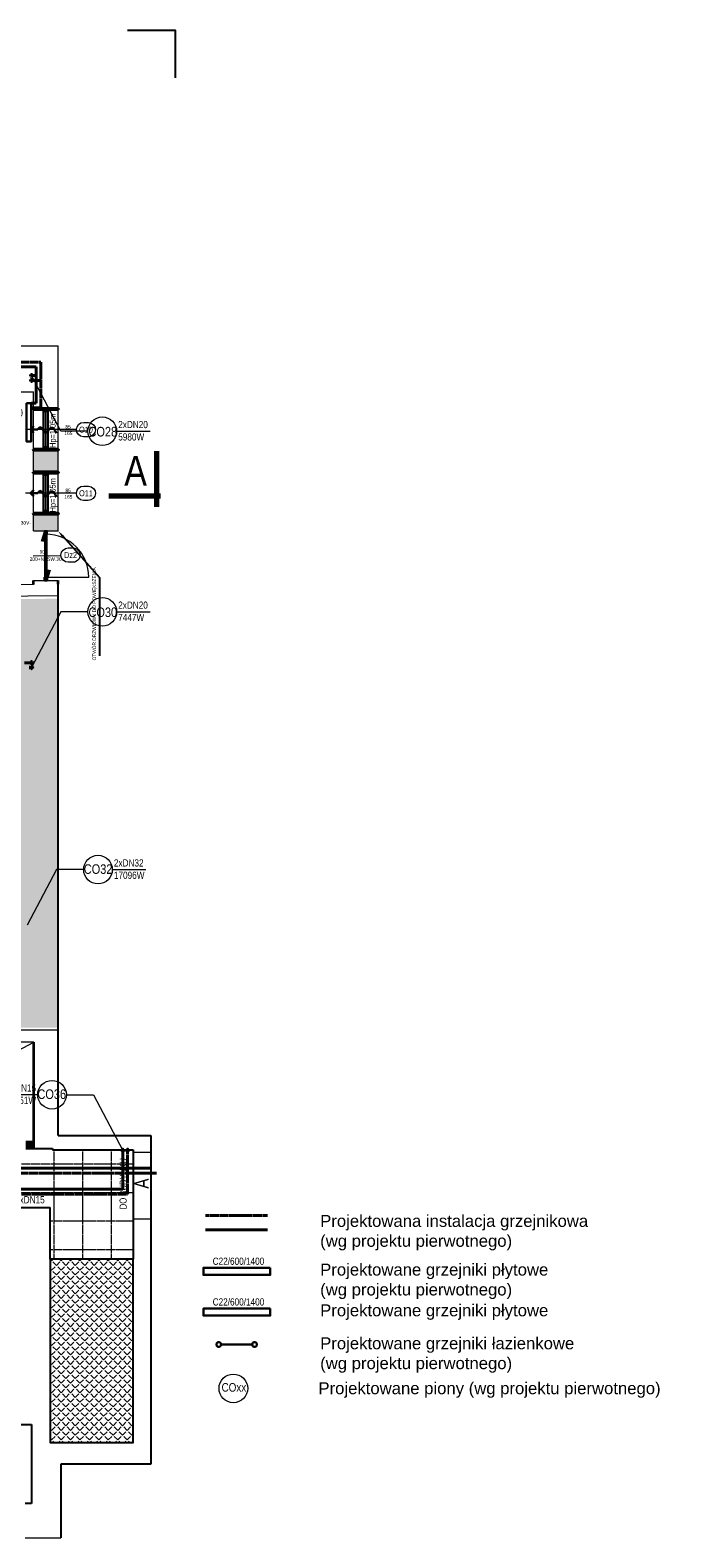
# Model space of a CAD drawing. Header units: millimetres. Extents: x -523 to 1404227, y -783705 to 1038705.
# Tile 90 of 256: x 378071 to 391586, y 118287 to 149880. Entities that reach past the tile are written whole.
import ezdxf
from ezdxf import colors
from ezdxf.entities.mleader import LeaderData, LeaderLine
from ezdxf.enums import TextEntityAlignment as Align
from ezdxf.math import Vec2, Vec3

# ---------------------------------------------------------------- set-up
doc = ezdxf.new("R2010")
doc.units = ezdxf.units.MM
doc.linetypes.add('DASHED', pattern=[0.75, 0.5, -0.25])
doc.linetypes.add('DASHEDX2', pattern=[1.5, 1, -0.5])
for name, color, linetype, lineweight in [('BA_sym', 7, 'Continuous', 18), ('BA_txc', 1, 'Continuous', 18), ('BA_txs', 2, 'Continuous', 18), ('Cienka', 7, 'Continuous', 18), ('M_Ramki do druku', 7, 'Continuous', 18), ('mm_CO_opisy', 5, 'Continuous', 9), ('mm_CO_rury', 84, 'Continuous', 40), ('mm_grzejniki', 30, 'Continuous', 30), ('mm_Wentylacja', 5, 'Continuous', 50), ('PG_PRZERYWANE_ŚREDNIE', 1, 'DASHEDX2', 18), ('PG_WIDOKOWE_CIENKIE', 7, 'Continuous', 18), ('PG_WYPOSAŻENIE', 1, 'Continuous', 18), ('PG_ŚCIANY_DZIAŁOWE', 3, 'Continuous', 18), ('PG_ŚCIANY_SŁUPY', 4, 'Continuous', 35)]:
    doc.layers.add(name, color=color, linetype=linetype, lineweight=lineweight)
doc.styles.add('BIKTC', font='bikromsw.shx', dxfattribs={"width": 0.8})
doc.styles.add('BIKTS', font='bikromsw.shx', dxfattribs={"width": 0.85})
doc.styles.add('BIKWYM', font='BIKROMSW.SHX', dxfattribs={"width": 0.8})
doc.styles.get("Standard").update_dxf_attribs({"font": 'arial.ttf'})
pattern_1 = [(45, (-152930.63, 394561.9), (-98.782817, 98.782817), [101.6, -38.1]), (135, (-152930.63, 394561.9), (-98.782817, -98.782817), [101.6, -38.1])]

# ---------------------------------------------------------------- blocks, each defined once
blk = doc.blocks.new('symdrz')
blk.add_lwpolyline([(-10, -30, -1), (-10, 30), (10, 30, -1), (10, -30)], format="xyb", close=True)
at = {"style": 'BIKTS', "width": 0.8}
blk.add_attdef('SYMDRZ', text='', height=25, dxfattribs=at).set_placement((0, 0), align=Align.MIDDLE)
blk.add_attdef('SZERDRZ', text='', height=25, dxfattribs=at).set_placement((77.1, 8.8), align=Align.CENTER)
blk.add_attdef('WYSDRZ', text='', height=25, dxfattribs=at).set_placement((77.1, -9.5), align=Align.TOP_CENTER)
blk = doc.blocks.new('Znacznik_narozny')
at = {"layer": 'M_Ramki do druku', "lineweight": -2}
blk.add_lwpolyline([(0, -20), (0, 0), (20, 0)], dxfattribs=at)
blk = doc.blocks.new('podciecie')
at = {"layer": 'mm_Wentylacja', "color": 142, "lineweight": 30}
for p, q in [((23288, -37590.5), (23280.9, -37583.4)), ((23288, -37575.5), (23288, -37590.5)), ((23288, -37590.5), (23295.1, -37583.4))]:
    blk.add_line(p, q, dxfattribs=at)
blk.add_spline([(23288, -37575.5), (23283.2, -37570.7), (23295.2, -37558.8), (23284.2, -37547.8), (23295.8, -37536.2)], degree=3, dxfattribs=at)

msp = doc.modelspace()

# ---------------------------------------------------------------- hatches: boundary and pattern name
at = {"lineweight": 20}
h = msp.add_hatch(dxfattribs=at)
h.set_pattern_fill('ANGLE', color=252, scale=20, angle=45)
h.set_pattern_definition(pattern_1)
h.paths.add_polyline_path([(374344.86, 134462.51), (372268.8, 134462.51), (372268.8, 128976.07), (378653.69, 128976.07), (378652.53, 137967.17), (378142.6, 137960.99), (378143.69, 137960.63), (374344.86, 137910.63)])
h = msp.add_hatch(dxfattribs=at)
h.set_pattern_fill('ANGLE', color=252, scale=20, angle=45)
h.set_pattern_definition(pattern_1)
h.paths.add_polyline_path([(378488.69, 124127.39), (378488.69, 120287.39), (380228.69, 120287.39), (380228.69, 124127.39)])
at = {"layer": 'PG_ŚCIANY_DZIAŁOWE'}
h = msp.add_hatch(color=252, dxfattribs=at)
h.dxf.hatch_style = 1
h.paths.add_polyline_path([(378653.69, 141084.84), (378143.69, 141084.84), (378143.69, 140614.84), (378653.69, 140614.84)])
h = msp.add_hatch(color=252, dxfattribs=at)
h.dxf.hatch_style = 1
h.paths.add_polyline_path([(378653.69, 139744.84), (378143.69, 139744.84), (378143.69, 139387.34), (378653.69, 139387.34)])
h = msp.add_hatch(color=252, dxfattribs=at)
h.dxf.hatch_style = 1
h.paths.add_polyline_path([(378148.69, 126597.39), (377978.69, 126597.39), (377978.69, 126447.39), (378148.69, 126447.39)])

# ---------------------------------------------------------------- linework, layer by layer
at = {"lineweight": 20}
for p, q in [((372478.69, 143267.39), (378653.69, 143267.39)), ((378653.69, 139387.34), (378653.69, 143267.39)), ((377883.69, 142299.84), (378143.69, 142299.84)), ((378143.69, 139387.34), (378143.69, 142299.84)), ((378143.69, 141944.84), (378653.69, 141944.84)), ((378448.69, 141939.84), (378348.69, 141939.84)), ((379038.92, 141512.69), (377970.76, 141512.69)), ((378448.69, 141089.84), (378348.69, 141089.84)), ((378143.69, 140614.84), (378653.69, 140614.84)), ((378143.69, 140614.84), (378653.69, 140614.84)), ((378143.69, 140614.84), (378653.69, 140614.84)), ((378448.69, 140604.84), (378348.69, 140604.84)), ((379038.92, 140179.84), (377970.76, 140179.84)), ((378143.69, 139744.84), (378653.69, 139744.84)), ((378448.69, 139754.84), (378348.69, 139754.84)), ((378143.69, 139387.34), (378653.69, 139387.34)), ((378398.69, 138417.34), (379298.69, 138417.34)), ((378143.69, 138264.84), (375613.69, 138234.18)), ((378143.69, 138264.84), (378143.69, 138347.34)), ((378143.69, 138347.34), (378653.69, 138347.34)), ((378653.69, 138026.01), (375613.69, 137989.16)), ((380228.69, 124127.39), (380228.69, 123987.39)), ((380228.69, 123987.39), (380228.69, 120287.39)), ((380228.69, 120287.39), (378478.69, 120287.39)), ((377963.69, 118287.39), (378714.24, 118287.39))]:
    msp.add_line(p, q, dxfattribs=at)
for p, q in [((378348.69, 141089.84), (378348.69, 141939.84)), ((378448.69, 141889.84), (378348.69, 141889.84)), ((378398.69, 141139.84), (378398.69, 141889.84)), ((378448.69, 141089.84), (378448.69, 141939.84)), ((378448.69, 141139.84), (378348.69, 141139.84)), ((378348.69, 139754.84), (378348.69, 140604.84)), ((378448.69, 139754.84), (378448.69, 140604.84)), ((378448.69, 140554.84), (378348.69, 140554.84)), ((378398.69, 139804.84), (378398.69, 140554.84)), ((378448.69, 139804.84), (378348.69, 139804.84)), ((378368.69, 139387.34), (378428.69, 139387.34)), ((378368.69, 139387.34), (378368.69, 139317.34)), ((378428.69, 139317.34), (378428.69, 139387.34)), ((378368.69, 139317.34), (378428.69, 139317.34)), ((378368.69, 138417.34), (378428.69, 138417.34)), ((378368.69, 138347.34), (378368.69, 138417.34)), ((378428.69, 138417.34), (378428.69, 138347.34)), ((378368.69, 138347.34), (378428.69, 138347.34)), ((378653.69, 126717.39), (378653.69, 138271.03)), ((378653.69, 126717.39), (380597.99, 126717.39)), ((380597.99, 126717.39), (380597.99, 119827.81)), ((377978.69, 126447.39), (378538.69, 126447.39)), ((378538.69, 126447.39), (378538.69, 126417.39)), ((378538.69, 126417.39), (379839.2, 126417.39)), ((379839.2, 126417.39), (380228.69, 126417.39)), ((380228.69, 126417.39), (380228.69, 126267.4)), ((380228.69, 126267.4), (380228.69, 124127.39)), ((377263.69, 125207.39), (378488.69, 125207.39)), ((378488.69, 124127.39), (378488.69, 125207.39)), ((376208.69, 120662.39), (378098.69, 120662.39)), ((378098.69, 120662.39), (378098.69, 119007.39)), ((380597.99, 119827.81), (378714.24, 119827.81)), ((378714.24, 119827.81), (378714.24, 118287.39)), ((378098.69, 119007.39), (377963.69, 119007.39))]:
    msp.add_line(p, q)
msp.add_lwpolyline([(378488.69, 124127.39), (378488.69, 120287.39), (380228.69, 120287.39), (380228.69, 124127.39)], close=True)
msp.add_arc((378398.69, 138417.34), 900, 0, 90, dxfattribs=at)
at = {"layer": 'Cienka'}
for p, q in [((378133.38, 138862.06), (378716.03, 138873.66)), ((374268.69, 126597.39), (378148.69, 128677.39)), ((380228.69, 126372.39), (380597.99, 126372.39)), ((380228.69, 124972.39), (380597.99, 124972.39))]:
    msp.add_line(p, q, dxfattribs=at)
at = {"layer": 'mm_CO_opisy'}
for p, q in [((378710.38, 141475.27), (378100.24, 142641.48)), ((379281.5, 141475.27), (378710.38, 141475.27)), ((379881.5, 141475.27), (380581.5, 141475.27)), ((378709.84, 137691.4), (378099.7, 136525.2)), ((379280.96, 137691.4), (378709.84, 137691.4)), ((379880.96, 137691.4), (380580.96, 137691.4)), ((378619.85, 132289.32), (378009.71, 131123.12)), ((379190.97, 132289.32), (378619.85, 132289.32)), ((379790.97, 132289.32), (380490.97, 132289.32)), ((378228.7, 127572.68), (377528.7, 127572.68)), ((378828.7, 127572.68), (379399.82, 127572.68)), ((379399.82, 127572.68), (380009.96, 126406.48))]:
    msp.add_line(p, q, dxfattribs=at)
for centre in [(379581.5, 141475.27), (379580.96, 137691.4), (379490.97, 132289.32), (378528.7, 127572.68), (382324.02, 121418.82)]:
    msp.add_circle(centre, 300, dxfattribs=at)
at = {"layer": 'mm_CO_rury', "linetype": 'DASHED', "ltscale": 30}
for p, q in [((378293.69, 142922.76), (370873.35, 142922.76)), ((378293.69, 141962.85), (378293.69, 142922.76)), ((378100.24, 142641.48), (378193.69, 142641.48)), ((378093.69, 141962.85), (378293.69, 141962.85)), ((378074.7, 136625.2), (377949.7, 136625.2)), ((380109.96, 126406.48), (380109.96, 125491.16)), ((370873.35, 125491.16), (380109.96, 125491.16)), ((383036.07, 125041.53), (381743.34, 125041.53))]:
    msp.add_line(p, q, dxfattribs=at)
at = {"layer": 'mm_CO_rury'}
for p, q in [((378193.69, 142822.76), (370973.35, 142822.76)), ((378193.69, 142062.85), (378193.69, 142822.76)), ((378100.24, 142541.48), (378293.69, 142541.48)), ((378093.69, 142062.85), (378193.69, 142062.85)), ((378074.7, 136525.2), (378049.7, 136525.2)), ((380009.96, 126406.48), (380009.96, 125591.16)), ((370973.35, 125591.16), (380009.96, 125591.16)), ((383036.07, 124741.53), (381743.34, 124741.53))]:
    msp.add_line(p, q, dxfattribs=at)
at = {"layer": 'mm_CO_rury', "color": 215, "linetype": 'DASHED', "ltscale": 30}
msp.add_line((380716.93, 125932.37), (371590.34, 125932.37), dxfattribs=at)
at = {"layer": 'mm_CO_rury', "color": 215}
msp.add_line((380592.41, 126032.37), (371690.34, 126032.37), dxfattribs=at)
at = {"layer": 'mm_CO_rury', "linetype": 'DASHED', "ltscale": 30}
for centre in [(378100.24, 142641.48), (378100.24, 142541.48), (378099.7, 136625.2), (378099.7, 136525.2), (380009.96, 126406.48), (380009.96, 126406.48), (380109.96, 126406.48), (380109.96, 126406.48)]:
    msp.add_circle(centre, 25, dxfattribs=at)
at = {"layer": 'mm_grzejniki'}
msp.add_line((382718.1, 122339.48), (382068.1, 122339.48), dxfattribs=at)
at = {"layer": 'mm_grzejniki', "lineweight": 30}
msp.add_lwpolyline([(377993.69, 142062.85), (378093.69, 142062.85), (378093.69, 141262.85), (377993.69, 141262.85)], close=True, dxfattribs=at)
at = {"layer": 'mm_grzejniki'}
msp.add_lwpolyline([(383098.1, 123946.28), (383098.1, 123796.28), (381698.1, 123796.28), (381698.1, 123946.28)], close=True, dxfattribs=at)
at = {"layer": 'mm_grzejniki', "color": 1}
msp.add_lwpolyline([(383098.1, 123093.13), (383098.1, 122943.13), (381698.1, 122943.13), (381698.1, 123093.13)], close=True, dxfattribs=at)
at = {"layer": 'mm_grzejniki'}
for centre in [(382018.1, 122339.48), (382768.1, 122339.48)]:
    msp.add_circle(centre, 50, dxfattribs=at)
at = {"layer": 'PG_PRZERYWANE_ŚREDNIE', "color": 9, "lineweight": 15, "ltscale": 15}
for p, q in [((378568.69, 126417.39), (378568.69, 124127.39)), ((379168.69, 126417.39), (379168.69, 124127.39)), ((379768.69, 126417.39), (379768.69, 124127.39)), ((371968.69, 126127.39), (380228.69, 126127.39)), ((371968.69, 125527.39), (380228.69, 125527.39)), ((378488.69, 124927.39), (380228.69, 124927.39)), ((378488.69, 124327.39), (380228.69, 124327.39))]:
    msp.add_line(p, q, dxfattribs=at)
at = {"layer": 'PG_WIDOKOWE_CIENKIE', "color": 18, "lineweight": 70}
for p, q in [((380720.44, 139889.8), (380720.44, 141054.8)), ((379720.44, 140124.8), (380800.44, 140124.8))]:
    msp.add_line(p, q, dxfattribs=at)
at = {"layer": 'PG_WIDOKOWE_CIENKIE', "color": 18, "lineweight": 50}
for p, q in [((378398.69, 139387.34), (378330.64, 139162.73)), ((378398.69, 138347.34), (378398.69, 139387.34)), ((378466.74, 138571.96), (378398.69, 138347.34))]:
    msp.add_line(p, q, dxfattribs=at)
for points in [[(378143.69, 141944.84), (378653.69, 141944.84), (378653.69, 141939.84), (378143.69, 141939.84)], [(378143.69, 141089.84), (378653.69, 141089.84), (378653.69, 141084.84), (378143.69, 141084.84)], [(378143.69, 140614.84), (378653.69, 140614.84), (378653.69, 140604.84), (378143.69, 140604.84)], [(378143.69, 139754.84), (378653.69, 139754.84), (378653.69, 139744.84), (378143.69, 139744.84)]]:
    msp.add_lwpolyline(points, close=True, dxfattribs=at)
at = {"layer": 'PG_ŚCIANY_DZIAŁOWE', "color": 18}
for p, q in [((378653.69, 128927.39), (372203.69, 128927.39)), ((378148.69, 128677.39), (374268.69, 128677.39)), ((377978.69, 126597.39), (378148.69, 126597.39)), ((378148.69, 126447.39), (377978.69, 126447.39))]:
    msp.add_line(p, q, dxfattribs=at)
at = {"layer": 'PG_ŚCIANY_SŁUPY', "color": 18}
for p, q in [((378143.69, 138264.84), (378143.69, 138347.34)), ((378653.69, 138271.03), (378653.69, 138347.34)), ((378148.69, 126447.39), (378148.69, 128677.39))]:
    msp.add_line(p, q, dxfattribs=at)

# ---------------------------------------------------------------- block references
at = {"layer": 'BA_sym', "color": 18}
ref = msp.add_blockref('symdrz', (379238.87, 141508.48), dxfattribs=dict(at, xscale=5.000000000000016, yscale=5.000000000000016, zscale=5.000000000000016, rotation=178.7952046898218))
ref.add_attrib('Symdrz', 'O10', dxfattribs={"height": 125, "rotation": 358.795205, "style": 'BIKTS', "width": 0.8}).set_placement((379238.87, 141508.48), align=Align.MIDDLE_CENTER)
ref.add_attrib('Szerdrz', '165', dxfattribs={"layer": 'BA_txc', "height": 75, "rotation": 358.795205, "style": 'BIKTS', "width": 0.8}).set_placement((378871.93, 141433.02), align=Align.MIDDLE_CENTER)
ref.add_attrib('Wysdrz', '85', dxfattribs={"layer": 'BA_txc', "height": 75, "rotation": 358.795205, "style": 'BIKTS', "width": 0.8}).set_placement((378865.33, 141567.87), align=Align.MIDDLE_CENTER)
ref = msp.add_blockref('symdrz', (379238.87, 140175.64), dxfattribs=dict(at, xscale=5.000000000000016, yscale=5.000000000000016, zscale=5.000000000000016, rotation=178.7952046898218))
ref.add_attrib('Symdrz', 'O11', dxfattribs={"height": 125, "rotation": 358.795205, "style": 'BIKTS', "width": 0.8}).set_placement((379238.87, 140175.64), align=Align.MIDDLE_CENTER)
ref.add_attrib('Szerdrz', '165', dxfattribs={"layer": 'BA_txc', "height": 75, "rotation": 358.795205, "style": 'BIKTS', "width": 0.8}).set_placement((378871.93, 140100.18), align=Align.MIDDLE_CENTER)
ref.add_attrib('Wysdrz', '85', dxfattribs={"layer": 'BA_txc', "height": 75, "rotation": 358.795205, "style": 'BIKTS', "width": 0.8}).set_placement((378865.33, 140235.03), align=Align.MIDDLE_CENTER)
ref = msp.add_blockref('symdrz', (378915.88, 138880.35), dxfattribs=dict(at, xscale=5.000000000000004, yscale=5.000000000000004, zscale=5.000000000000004, rotation=2.364552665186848e-06))
ref.add_attrib('Symdrz', 'Dz2', dxfattribs={"height": 125, "rotation": 0.000002, "style": 'BIKTS', "width": 0.8}).set_placement((378915.88, 138880.35), align=Align.MIDDLE_CENTER)
ref.add_attrib('Szerdrz', '90', dxfattribs={"layer": 'BA_txc', "height": 75, "rotation": 0.000002, "style": 'BIKTS', "width": 0.8}).set_placement((378324.86, 138947.85), align=Align.MIDDLE_CENTER)
ref.add_attrib('Wysdrz', '200+NAŚW.30', dxfattribs={"layer": 'BA_txc', "height": 75, "rotation": 0.000002, "style": 'BIKTS', "width": 0.8}).set_placement((378395.46, 138797.55), align=Align.MIDDLE_CENTER)
at = {"layer": 'M_Ramki do druku', "lineweight": -2, "xscale": 50.00000000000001, "yscale": 50.00000000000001, "zscale": 50.00000000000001, "rotation": 270}
msp.add_blockref('Znacznik_narozny', (381107.09, 149880.22), dxfattribs=at)
at = {"layer": 'mm_Wentylacja', "color": 2, "lineweight": 30, "xscale": 10, "yscale": 10, "zscale": 10, "rotation": 270}
for p in [(753983.19, 374391.12), (753983.19, 373056.55)]:
    msp.add_blockref('podciecie', p, dxfattribs=at)

# ---------------------------------------------------------------- texts
at = {"char_height": 250, "attachment_point": 1}
for s, insert, width in [('Projektowana instalacja grzejnikowa \\P(wg projektu pierwotnego)', (384141.79, 125053.3), 9982.1471), ('Projektowane grzejniki płytowe \\P(wg projektu pierwotnego)', (384141.79, 124033.52), 8975.2987), ('Projektowane grzejniki płytowe', (384141.79, 123180.36), 8975.2987), ('Projektowane grzejniki łazienkowe \\P(wg projektu pierwotnego)', (384141.79, 122489.34), 10040.735), ('Projektowane piony (wg projektu pierwotnego)', (384105.62, 121547.63), 10040.735)]:
    msp.add_mtext(s, dxfattribs=dict(at, insert=insert, width=width))
at = {"layer": 'BA_txs', "color": 18, "style": 'BIKTS', "width": 0.85}
for p in [(378605.31, 141127.06), (378605.31, 139774.31)]:
    msp.add_text('Hp=1.05m', height=125, rotation=90, dxfattribs=at).set_placement(p)
msp.add_text('A', height=625, dxfattribs=at).set_placement((380040.44, 140334.8))
at = {"layer": 'Cienka', "color": 7, "lineweight": 0, "attachment_point": 5, "rotation": 90, "style": 'BIKWYM'}
for s, insert, char_height in [('\\A1;DO BUDYNKU', (380017.43, 125708.38), 150), ('\\A1;A', (380404, 125710.44), 300)]:
    msp.add_mtext(s, dxfattribs=dict(at, insert=insert, char_height=char_height))
at = {"layer": 'mm_CO_opisy'}
for s, width, gutter_width, heights, insert, char_height, attachment_point in [('\\fArial Narrow|b0|i0|c238|p34;C22/600/800\\PQ=1367W', 1362.1826, 0, [731.29], (376934.12, 141935.63), 150, 1), ('{\\fArial Narrow|b0|i0|c238|p34;CO28}', 321.1213, 10, [0], (379292.72, 141363.55), 200, 7), ('{\\fArial Narrow|b0|i0|c238|p34;2xDN20}', 396.329, 10, [210.66], (379914.37, 141690.95), 150, 1), ('{\\fArial Narrow|b0|i0|c238|p34;5980W}', 396.329, 10, [210.66], (379914.37, 141432.15), 150, 1), ('{\\fArial Narrow|b0|i0|c238|p34;CO30}', 321.1213, 10, [0], (379292.18, 137579.68), 200, 7), ('{\\fArial Narrow|b0|i0|c238|p34;2xDN20}', 396.329, 10, [210.66], (379913.83, 137907.08), 150, 1), ('{\\fArial Narrow|b0|i0|c238|p34;7447W}', 396.329, 10, [210.66], (379913.83, 137648.28), 150, 1), ('{\\fArial Narrow|b0|i0|c238|p34;CO32}', 321.1213, 10, [0], (379194, 132401.05), 200, 1), ('{\\fArial Narrow|b0|i0|c238|p34;2xDN32}', 396.329, 10, [210.66], (379823.84, 132505), 150, 1), ('{\\fArial Narrow|b0|i0|c238|p34;17096W}', 396.329, 10, [210.66], (379823.84, 132246.2), 150, 1), ('{\\fArial Narrow|b0|i0|c238|p34;2xDN15}', 396.329, 10, [210.66], (378195.83, 127788.35), 150, 3), ('{\\fArial Narrow|b0|i0|c238|p34;CO36}', 321.1213, 10, [0], (378822.07, 127684.4), 200, 3), ('{\\fArial Narrow|b0|i0|c238|p34;2051W}', 396.329, 10, [210.66], (378195.83, 127529.56), 150, 3), ('{\\fArial Narrow|b0|i0|c238|p34;2xDN15}', 396.329, 10, [210.66], (377753.83, 125447.73), 150, 1), ('{\\fArial Narrow|b0|i0|c238|p34;C22/600/1400}', 396.329, 10, [210.66], (381891.78, 124159.18), 150, 1), ('{\\fArial Narrow|b0|i0|c238|p34;C22/600/1400}', 396.329, 10, [210.66], (381891.78, 123306.02), 150, 1), ('{\\fArial Narrow|b0|i0|c238|p34;COxx}', 396.329, 10, [0], (382077.69, 121530.54), 180, 1)]:
    msp.add_mtext_dynamic_manual_height_columns(s, width=width, gutter_width=gutter_width, heights=heights, dxfattribs=dict(at, insert=insert, char_height=char_height, attachment_point=attachment_point))
at = {"layer": 'PG_WYPOSAŻENIE', "color": 18, "char_height": 75, "attachment_point": 1, "style": 'BIKTC'}
for s, insert, rotation in [('230V-', (377819, 139595.8), 360), ('OTWÓR DRZWIOWY DO POWIĘKSZENIA', (379375.1, 136673.69), 90)]:
    msp.add_mtext_dynamic_manual_height_columns(s, width=6506.7953, gutter_width=500, heights=[0], dxfattribs=dict(at, insert=insert, rotation=rotation))

# ---------------------------------------------------------------- leaders
at = {"layer": 'Cienka'}
ml = msp.add_multileader_mtext('Standard', dxfattribs=at)
ml.set_content('', color=256)
ml.set_leader_properties()
ml.build(insert=Vec2(0, 0))
ml.multileader.update_dxf_attribs({"arrow_head_size": 160, "scale": 4})
ctx = ml.context
ctx.base_point, ctx.scale, ctx.char_height, ctx.arrow_head_size, ctx.landing_gap_size, ctx.plane_origin, ctx.plane_x_axis, ctx.plane_y_axis = Vec3(379519.05, 136607.97), 4, 160, 160, 80, Vec3(380888.21, 142845.59), Vec3(0, 1), Vec3(-1, 0)
ctx.text_align_type = 2
notes = []
notes.append((ctx, [(0, (1, 1, 0), (379519.05, 138408.04), (0, -1), 1640.07, [(1, [(378653.69, 139387.34)], 0, [])])]))
ctx.mtext.insert, ctx.mtext.text_direction, ctx.mtext.rotation, ctx.mtext.alignment, ctx.mtext.flow_direction = Vec3(379439.05, 136687.97), Vec3(0, 1), 1.57079633, 3, 5
for ctx, leaders in notes:
    for number, flags, end, landing, length, lines in leaders:
        leader = LeaderData()
        leader.index, (leader.has_last_leader_line, leader.has_dogleg_vector, leader.attachment_direction) = number, flags
        leader.last_leader_point, leader.dogleg_vector, leader.dogleg_length = Vec3(end), Vec3(landing), length
        for number, points, colour, breaks in lines:
            line = LeaderLine()
            line.index, line.vertices, line.color, line.breaks = number, Vec3.list(points), colors.encode_raw_color(colour), breaks
            leader.lines.append(line)
        ctx.leaders.append(leader)

doc.saveas('drawing.dxf')
